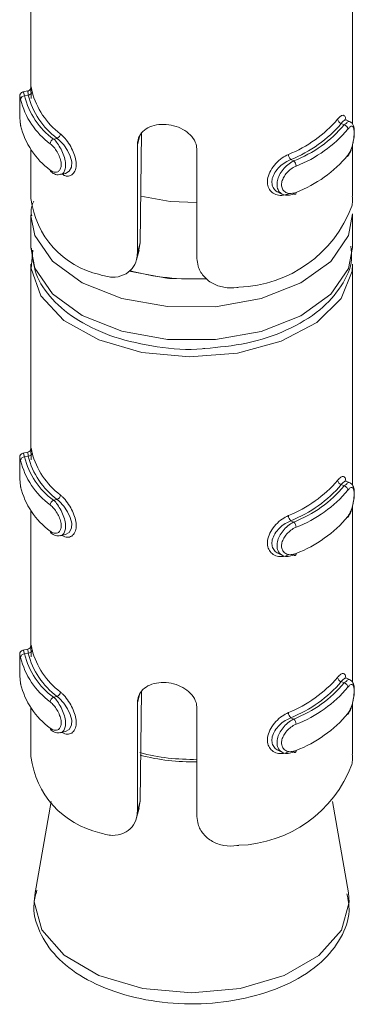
# Model space of a CAD drawing. Header units: millimetres. Extents: x 365 to 1993, y -46 to 1838.
# Tile 14 of 50: x 905 to 914, y -46 to -21. Entities that reach past the tile are written whole.
import ezdxf

# ---------------------------------------------------------------- set-up
doc = ezdxf.new("R2010")
doc.units = ezdxf.units.MM

msp = doc.modelspace()

# ---------------------------------------------------------------- linework, layer by layer
at = {"color": 7, "linetype": 'Continuous', "lineweight": 15}
for p, q in [((905.665, -19.554), (905.665, -22.925)), ((913.665, -23.816), (913.665, -19.435)), ((905.589, -22.992), (905.467, -23.019)), ((905.596, -23.094), (905.508, -23.114)), ((913.608, -23.761), (913.502, -23.712)), ((913.387, -23.801), (913.46, -23.835)), ((906.315, -24.172), (906.227, -24.191)), ((908.419, -24.036), (908.382, -26.773)), ((905.665, -24.454), (905.665, -25.666)), ((908.314, -27.023), (908.314, -24.333)), ((909.796, -24.467), (909.796, -27.157)), ((913.665, -25.61), (913.665, -24.335)), ((912.13, -24.699), (912.203, -24.733)), ((906.403, -25.072), (906.525, -25.045)), ((911.823, -25.516), (911.928, -25.565)), ((905.665, -26.074), (905.665, -26.89)), ((913.665, -26.89), (913.665, -26.074)), ((908.314, -27.023), (908.382, -26.773)), ((908.382, -26.773), (908.347, -26.948)), ((908.292, -27.193), (908.358, -26.951)), ((905.665, -27.299), (905.665, -31.907)), ((913.665, -32.798), (913.665, -27.299)), ((905.589, -31.974), (905.467, -32.001)), ((905.596, -32.076), (905.508, -32.096)), ((913.387, -32.783), (913.46, -32.817)), ((913.608, -32.743), (913.502, -32.694)), ((906.315, -33.154), (906.227, -33.173)), ((905.665, -33.436), (905.665, -36.806)), ((913.665, -37.697), (913.665, -33.316)), ((912.13, -33.681), (912.203, -33.715)), ((906.403, -34.054), (906.525, -34.027)), ((911.823, -34.498), (911.928, -34.547)), ((905.589, -36.873), (905.467, -36.9)), ((905.596, -36.975), (905.508, -36.995)), ((913.387, -37.682), (913.46, -37.716)), ((913.608, -37.642), (913.502, -37.593)), ((908.419, -37.918), (908.382, -40.654)), ((906.315, -38.053), (906.227, -38.072)), ((905.665, -38.335), (905.665, -39.547)), ((908.314, -40.904), (908.314, -38.214)), ((909.796, -38.348), (909.796, -41.038)), ((913.665, -39.491), (913.665, -38.216)), ((912.13, -38.58), (912.203, -38.614)), ((906.403, -38.954), (906.525, -38.926)), ((911.823, -39.397), (911.928, -39.446)), ((906.166, -40.665), (905.767, -42.935)), ((908.292, -41.074), (908.358, -40.832)), ((908.314, -40.904), (908.382, -40.654)), ((908.382, -40.654), (908.347, -40.829)), ((913.564, -42.935), (913.165, -40.665)), ((905.778, -42.877), (905.767, -42.935))]:
    msp.add_line(p, q, dxfattribs=at)
at = {"color": 8, "linetype": 'Continuous', "lineweight": 15}
for p, q in [((908.314, -24.333), (908.369, -24.132)), ((908.314, -38.214), (908.369, -38.013))]:
    msp.add_line(p, q, dxfattribs=at)
at = {"color": 8, "linetype": 'Continuous', "lineweight": 15, "flags": 128}
for points in [[(905.468, -23.025), (905.477, -23.026), (905.499, -23.083), (905.508, -23.114), (905.508, -23.114), (905.508, -23.114)], [(913.665, -26.046), (913.564, -26.591), (913.127, -27.231), (912.382, -27.769), (911.396, -28.156), (910.256, -28.358), (909.063, -28.357), (907.925, -28.153), (906.94, -27.764), (906.198, -27.226), (905.764, -26.584), (905.666, -26.096)], [(905.665, -26.89), (905.764, -27.401), (906.198, -28.042), (906.94, -28.581), (907.925, -28.969), (909.063, -29.173), (910.256, -29.174), (911.396, -28.972), (912.382, -28.585), (913.127, -28.048), (913.564, -27.408), (913.665, -26.89)], [(908.106, -27.475), (909.084, -27.658), (910.043, -27.674)], [(905.468, -32.007), (905.477, -32.008), (905.499, -32.065), (905.508, -32.095), (905.508, -32.096), (905.508, -32.096)], [(905.468, -36.907), (905.477, -36.907), (905.499, -36.964), (905.508, -36.995), (905.508, -36.995), (905.508, -36.995)], [(905.767, -42.935), (905.747, -43.16), (905.937, -43.859), (906.492, -44.49), (907.358, -44.992), (908.449, -45.314), (909.66, -45.426)], [(909.66, -45.426), (910.871, -45.316), (911.964, -44.996), (912.832, -44.496), (913.39, -43.866), (913.584, -43.167), (913.564, -42.935)]]:
    msp.add_lwpolyline(points, dxfattribs=at)
at = {"color": 7, "linetype": 'Continuous', "lineweight": 15, "flags": 128}
for points in [[(913.5, -23.717), (913.473, -23.713), (913.417, -23.762), (913.387, -23.801), (913.387, -23.801), (913.387, -23.801)], [(906.525, -25.044), (906.528, -25.045), (906.62, -24.99), (906.673, -24.887), (906.679, -24.758), (906.645, -24.618), (906.577, -24.475), (906.48, -24.335), (906.366, -24.214), (906.315, -24.172), (906.315, -24.172), (906.315, -24.172)], [(909.796, -25.77), (909.128, -25.744), (908.396, -25.613)], [(912.203, -25.55), (912.214, -25.557), (912.225, -25.561), (912.236, -25.562), (912.245, -25.559), (912.252, -25.552), (912.257, -25.542), (912.261, -25.53), (912.262, -25.515)], [(913.665, -27.299), (913.654, -27.475), (913.383, -28.151), (912.777, -28.75), (911.89, -29.218), (910.802, -29.513), (909.611, -29.608), (908.425, -29.494), (907.352, -29.182), (906.487, -28.7), (905.909, -28.092), (905.67, -27.412), (905.71, -26.955)], [(913.5, -32.699), (913.473, -32.695), (913.417, -32.744), (913.387, -32.783), (913.387, -32.783), (913.387, -32.783)], [(906.525, -34.026), (906.528, -34.026), (906.62, -33.972), (906.673, -33.869), (906.679, -33.74), (906.645, -33.6), (906.577, -33.457), (906.48, -33.317), (906.366, -33.196), (906.315, -33.154), (906.315, -33.154), (906.315, -33.154)], [(912.203, -34.532), (912.214, -34.539), (912.225, -34.543), (912.236, -34.544), (912.245, -34.541), (912.252, -34.534), (912.257, -34.524), (912.261, -34.512), (912.262, -34.497)], [(913.5, -37.598), (913.473, -37.594), (913.417, -37.643), (913.387, -37.682), (913.387, -37.682), (913.387, -37.682)], [(906.525, -38.926), (906.528, -38.926), (906.62, -38.871), (906.673, -38.768), (906.679, -38.639), (906.645, -38.499), (906.577, -38.356), (906.48, -38.216), (906.366, -38.095), (906.315, -38.053), (906.315, -38.053), (906.315, -38.053)], [(912.203, -39.431), (912.214, -39.438), (912.225, -39.442), (912.236, -39.443), (912.245, -39.44), (912.252, -39.433), (912.257, -39.423), (912.261, -39.411), (912.262, -39.396)]]:
    msp.add_lwpolyline(points, dxfattribs=at)
at = {"color": 7, "linetype": 'Continuous', "lineweight": 15}
for centre, radius, start, end in [((905.596, -22.994), 0.0998, 269.9439, 353.5877), ((907.54, -22.534), 1.905, 194.3464, 233.085), ((905.507, -23.213), 0.0989, 89.3557, 173.6069), ((907.266, -22.761), 1.908, 193.3446, 234.0878), ((907.318, -22.685), 1.86, 193.3381, 234.0932), ((907.487, -22.61), 1.953, 194.345, 233.0862), ((910.888, -21.622), 3.178, 291.832, 319.2676), ((913.416, -23.684), 0.12, 185.138, 256.0652), ((907.266, -23.414), 1.908, 193.3446, 234.0878), ((910.92, -21.677), 3.256, 291.8278, 319.2733), ((911.088, -21.844), 3.096, 291.1062, 319.9946), ((911.118, -21.899), 3.176, 291.1052, 319.996), ((913.432, -23.951), 0.119, 5.1835, 76.7153), ((906.282, -24.315), 0.136, 113.7279, 176.2332), ((906.262, -24.048), 0.135, 292.9858, 356.1768), ((912.247, -24.566), 0.177, 181.6275, 228.7501), ((911.118, -22.552), 3.176, 291.1052, 319.996), ((906.2, -24.963), 0.0535, 176.2879, 232.9428), ((912.083, -24.866), 0.179, 1.552, 47.9324), ((907.859, -25.404), 2.209, 186.8061, 257.4286), ((910.736, -24.759), 3.116, 271.8271, 339.2735), ((909.652, -22.007), 5.661, 254.3086, 273.5504), ((905.596, -31.976), 0.0998, 269.9439, 353.5877), ((907.487, -31.592), 1.953, 194.345, 233.0862), ((907.54, -31.515), 1.905, 194.3464, 233.085), ((905.507, -32.194), 0.0989, 89.3565, 173.6061), ((907.266, -31.743), 1.908, 193.3446, 234.0878), ((907.318, -31.666), 1.86, 193.3381, 234.0932), ((910.888, -30.604), 3.178, 291.832, 319.2676), ((910.92, -30.659), 3.256, 291.8278, 319.2733), ((913.416, -32.666), 0.12, 185.138, 256.0652), ((907.266, -32.396), 1.908, 193.3446, 234.0878), ((906.262, -33.03), 0.135, 292.9858, 356.1768), ((911.088, -30.826), 3.096, 291.1062, 319.9946), ((911.118, -30.881), 3.176, 291.1052, 319.996), ((913.432, -32.933), 0.119, 5.1842, 76.7146), ((906.282, -33.297), 0.136, 113.7285, 176.2326), ((912.247, -33.548), 0.177, 181.6275, 228.7501), ((912.083, -33.848), 0.179, 1.5525, 47.9319), ((911.118, -31.534), 3.176, 291.1052, 319.996), ((906.2, -33.945), 0.0535, 176.2879, 232.9428), ((905.596, -36.876), 0.0998, 269.942, 353.5896), ((907.487, -36.492), 1.953, 194.345, 233.0862), ((907.54, -36.415), 1.905, 194.3464, 233.085), ((905.507, -37.094), 0.0989, 89.3591, 173.6054), ((907.266, -36.642), 1.908, 193.3446, 234.0878), ((907.318, -36.566), 1.86, 193.3381, 234.0932), ((910.888, -35.503), 3.178, 291.832, 319.2676), ((910.92, -35.558), 3.256, 291.8278, 319.2733), ((913.416, -37.566), 0.12, 185.1363, 256.0669), ((907.266, -37.296), 1.908, 193.3446, 234.0878), ((906.262, -37.929), 0.135, 292.9843, 356.1783), ((911.088, -35.726), 3.096, 291.1062, 319.9946), ((911.118, -35.78), 3.176, 291.1052, 319.996), ((913.432, -37.832), 0.119, 5.1849, 76.7122), ((906.282, -38.197), 0.136, 113.7307, 176.2319), ((912.247, -38.448), 0.177, 181.6263, 228.7513), ((912.083, -38.747), 0.179, 1.5532, 47.9302), ((911.118, -36.433), 3.176, 291.1052, 319.996), ((906.2, -38.844), 0.0535, 176.2834, 232.9501), ((907.859, -39.285), 2.209, 186.8061, 257.4286), ((910.736, -38.64), 3.116, 271.8271, 339.2735)]:
    msp.add_arc(centre, radius, start, end, dxfattribs=at)
at = {"color": 8, "linetype": 'Continuous', "lineweight": 15}
for centre, radius, start, end in [((909.654, -34.684), 4.933, 254.9793, 271.6486), ((909.655, -34.729), 4.949, 255.1549, 271.6362)]:
    msp.add_arc(centre, radius, start, end, dxfattribs=at)
at = {"color": 7, "linetype": 'Continuous', "lineweight": 15}
for points, knots in [([(905.596, -23.094), (905.596, -23.094), (905.596, -23.063), (905.584, -23.011), (905.589, -22.979), (905.594, -23.009), (905.596, -23.024)], [0, 0, 0, 0, 0.000159, 0.309178, 0.652932, 1, 1, 1, 1]), ([(905.666, -22.935), (905.666, -22.927), (905.665, -22.91), (905.666, -22.904), (905.665, -22.911), (905.663, -22.921), (905.657, -22.939), (905.643, -22.961), (905.619, -22.982), (905.599, -22.988), (905.588, -22.991)], [0, 0, 0, 0, 0.230959, 0.477459, 0.558845, 0.624573, 0.689715, 0.784603, 0.896311, 1, 1, 1, 1]), ([(905.667, -23.182), (905.668, -23.135), (905.668, -23.031), (905.664, -22.95), (905.666, -22.935), (905.666, -22.935)], [0, 0, 0, 0, 0.448662, 0.993416, 1, 1, 1, 1]), ([(905.666, -22.925), (905.666, -22.911), (905.666, -22.879), (905.674, -22.908), (905.688, -22.974), (905.695, -23.006)], [0, 0, 0, 0, 0.287312, 0.663137, 1, 1, 1, 1]), ([(905.386, -23.153), (905.386, -23.172), (905.385, -23.212), (905.386, -23.326), (905.385, -23.464), (905.388, -23.616), (905.394, -23.76), (905.405, -23.83), (905.411, -23.863)], [0, 0, 0, 0, 0.148693, 0.30583, 0.470116, 0.639636, 0.82643, 1, 1, 1, 1]), ([(905.386, -23.153), (905.386, -23.155), (905.385, -23.168), (905.386, -23.231), (905.385, -23.338), (905.386, -23.477), (905.388, -23.622), (905.395, -23.758), (905.404, -23.822), (905.409, -23.855)], [0, 0, 0, 0, 0.026849, 0.173562, 0.324404, 0.485875, 0.655856, 0.827495, 1, 1, 1, 1]), ([(905.468, -23.02), (905.466, -23.02), (905.453, -23.02), (905.433, -23.033), (905.412, -23.051), (905.399, -23.071), (905.392, -23.088), (905.389, -23.102), (905.387, -23.116), (905.386, -23.127), (905.386, -23.145), (905.386, -23.153)], [0, 0, 0, 0, 0.019936, 0.156684, 0.268014, 0.364119, 0.447375, 0.524106, 0.622507, 0.816681, 1, 1, 1, 1]), ([(913.296, -23.695), (913.309, -23.68), (913.351, -23.63), (913.412, -23.589), (913.464, -23.603), (913.493, -23.65), (913.498, -23.704), (913.5, -23.717)], [0, 0, 0, 0, 0.126048, 0.405404, 0.670817, 0.921233, 1, 1, 1, 1]), ([(908.314, -24.333), (908.318, -24.29), (908.326, -24.181), (908.408, -24.029), (908.567, -23.9), (908.783, -23.828), (909.03, -23.817), (909.28, -23.866), (909.505, -23.971), (909.68, -24.123), (909.781, -24.297), (909.792, -24.417), (909.796, -24.467)], [0, 0, 0, 0, 0.067544, 0.172848, 0.279375, 0.387315, 0.494673, 0.600396, 0.705961, 0.813035, 0.921041, 1, 1, 1, 1]), ([(913.54, -24.622), (913.552, -24.608), (913.593, -24.56), (913.645, -24.428), (913.689, -24.258), (913.711, -24.091), (913.711, -23.941), (913.69, -23.845), (913.647, -23.778), (913.614, -23.767), (913.607, -23.764)], [0, 0, 0, 0, 0.071677, 0.24865, 0.406169, 0.552016, 0.706967, 0.877184, 0.971495, 1, 1, 1, 1]), ([(913.551, -24.593), (913.557, -24.584), (913.584, -24.548), (913.625, -24.465), (913.666, -24.339), (913.693, -24.208), (913.706, -24.083), (913.706, -23.974), (913.689, -23.895), (913.657, -23.862), (913.61, -23.873), (913.571, -23.918), (913.551, -23.94)], [0, 0, 0, 0, 0.037284, 0.149825, 0.256287, 0.356418, 0.453447, 0.55321, 0.659991, 0.772426, 0.885928, 1, 1, 1, 1]), ([(906.146, -24.96), (906.156, -24.967), (906.194, -24.995), (906.261, -25.02), (906.336, -25.009), (906.39, -24.959), (906.42, -24.877), (906.419, -24.767), (906.383, -24.637), (906.319, -24.506), (906.235, -24.387), (906.176, -24.333), (906.146, -24.307)], [0, 0, 0, 0, 0.037249, 0.149807, 0.256272, 0.356415, 0.453441, 0.553206, 0.660006, 0.772407, 0.885924, 1, 1, 1, 1]), ([(912.07, -25.551), (912.045, -25.561), (911.963, -25.592), (911.827, -25.598), (911.689, -25.547), (911.592, -25.447), (911.543, -25.311), (911.552, -25.145), (911.625, -24.963), (911.754, -24.792), (911.911, -24.653), (912.019, -24.598), (912.07, -24.571)], [0, 0, 0, 0, 0.049984, 0.160722, 0.265982, 0.365255, 0.462973, 0.565668, 0.676027, 0.789425, 0.900454, 1, 1, 1, 1]), ([(912.13, -24.699), (912.13, -24.699), (912.091, -24.722), (911.984, -24.765), (911.847, -24.879), (911.729, -25.018), (911.662, -25.168), (911.654, -25.308), (911.7, -25.421), (911.762, -25.491), (911.813, -25.507), (911.825, -25.511)], [0, 0, 0, 0, 0.000048, 0.132914, 0.280755, 0.42998, 0.57291, 0.704765, 0.830792, 0.960557, 1, 1, 1, 1]), ([(912.203, -25.55), (912.203, -25.55), (912.161, -25.574), (912.061, -25.596), (911.935, -25.579), (911.838, -25.507), (911.787, -25.394), (911.785, -25.258), (911.828, -25.116), (911.909, -24.976), (912.023, -24.85), (912.125, -24.771), (912.189, -24.741), (912.203, -24.733), (912.203, -24.733)], [0, 0, 0, 0, 0.000038, 0.112215, 0.224486, 0.337087, 0.445581, 0.547541, 0.646171, 0.746789, 0.852444, 0.963251, 0.999962, 1, 1, 1, 1]), ([(912.262, -24.861), (912.249, -24.867), (912.196, -24.891), (912.106, -24.952), (912.008, -25.051), (911.936, -25.162), (911.898, -25.275), (911.9, -25.384), (911.945, -25.476), (912.03, -25.534), (912.141, -25.553), (912.221, -25.527), (912.262, -25.515)], [0, 0, 0, 0, 0.037292, 0.149802, 0.256281, 0.356425, 0.453444, 0.553205, 0.660004, 0.772405, 0.885921, 1, 1, 1, 1]), ([(906.171, -25.002), (906.187, -25.016), (906.235, -25.057), (906.322, -25.086), (906.381, -25.071), (906.4, -25.066)], [0, 0, 0, 0, 0.258927, 0.754119, 1, 1, 1, 1]), ([(913.651, -25.862), (913.657, -25.821), (913.666, -25.752), (913.663, -25.651), (913.661, -25.61)], [0, 0, 0, 0, 0.593451, 1, 1, 1, 1]), ([(905.734, -25.736), (905.698, -25.824), (905.648, -25.945), (905.677, -26.068), (905.685, -26.101)], [0, 0, 0, 0, 0.728701, 1, 1, 1, 1]), ([(905.683, -26.906), (905.703, -27.121), (905.745, -27.578), (906.175, -28.199), (906.836, -28.735), (907.734, -29.147), (908.791, -29.373), (909.582, -29.452), (909.969, -29.401), (909.989, -29.398)], [0, 0, 0, 0, 0.141779, 0.299793, 0.464711, 0.63841, 0.814398, 0.989985, 1, 1, 1, 1]), ([(909.989, -29.398), (910.341, -29.366), (911.068, -29.299), (912.06, -28.962), (912.872, -28.476), (913.406, -27.87), (913.674, -27.304), (913.636, -26.962), (913.624, -26.853)], [0, 0, 0, 0, 0.182065, 0.376346, 0.573167, 0.752069, 0.921248, 1, 1, 1, 1]), ([(907.378, -27.56), (907.481, -27.59), (907.686, -27.651), (907.977, -27.589), (908.192, -27.426), (908.3, -27.222), (908.31, -27.078), (908.314, -27.023)], [0, 0, 0, 0, 0.2271106, 0.4548978, 0.6672575, 0.8721254, 1, 1, 1, 1]), ([(909.796, -27.157), (909.802, -27.222), (909.816, -27.376), (909.942, -27.601), (910.169, -27.79), (910.465, -27.893), (910.697, -27.896), (910.821, -27.876), (910.836, -27.874)], [0, 0, 0, 0, 0.147081, 0.351358, 0.555323, 0.760044, 0.97138, 1, 1, 1, 1]), ([(905.468, -32.002), (905.466, -32.002), (905.453, -32.002), (905.433, -32.015), (905.412, -32.033), (905.399, -32.053), (905.392, -32.07), (905.389, -32.084), (905.387, -32.098), (905.386, -32.109), (905.386, -32.127), (905.386, -32.135)], [0, 0, 0, 0, 0.019936, 0.156684, 0.268014, 0.364119, 0.447375, 0.524106, 0.622507, 0.816681, 1, 1, 1, 1]), ([(905.596, -32.076), (905.596, -32.076), (905.596, -32.045), (905.584, -31.99), (905.587, -31.98), (905.589, -31.974)], [0, 0, 0, 0, 0.000247, 0.480646, 1, 1, 1, 1]), ([(905.666, -31.917), (905.666, -31.909), (905.665, -31.892), (905.666, -31.886), (905.665, -31.893), (905.663, -31.903), (905.657, -31.921), (905.643, -31.943), (905.619, -31.964), (905.599, -31.97), (905.588, -31.973)], [0, 0, 0, 0, 0.230959, 0.477459, 0.558845, 0.624573, 0.689715, 0.784603, 0.896311, 1, 1, 1, 1]), ([(905.667, -32.164), (905.668, -32.117), (905.668, -32.013), (905.664, -31.932), (905.666, -31.917), (905.666, -31.917)], [0, 0, 0, 0, 0.448662, 0.993416, 1, 1, 1, 1]), ([(905.666, -31.907), (905.666, -31.893), (905.666, -31.86), (905.674, -31.89), (905.688, -31.956), (905.695, -31.988)], [0, 0, 0, 0, 0.287312, 0.663137, 1, 1, 1, 1]), ([(905.386, -32.135), (905.386, -32.154), (905.385, -32.194), (905.386, -32.308), (905.385, -32.446), (905.388, -32.598), (905.394, -32.742), (905.405, -32.812), (905.411, -32.845)], [0, 0, 0, 0, 0.148693, 0.30583, 0.470116, 0.639636, 0.82643, 1, 1, 1, 1]), ([(905.386, -32.135), (905.386, -32.137), (905.385, -32.15), (905.386, -32.212), (905.385, -32.32), (905.386, -32.458), (905.388, -32.603), (905.395, -32.74), (905.404, -32.804), (905.409, -32.837)], [0, 0, 0, 0, 0.026849, 0.173562, 0.324404, 0.485875, 0.655856, 0.827495, 1, 1, 1, 1]), ([(913.296, -32.677), (913.309, -32.662), (913.351, -32.612), (913.412, -32.571), (913.464, -32.585), (913.493, -32.631), (913.498, -32.686), (913.5, -32.698)], [0, 0, 0, 0, 0.126048, 0.405404, 0.670817, 0.921233, 1, 1, 1, 1]), ([(913.54, -33.604), (913.552, -33.59), (913.593, -33.541), (913.645, -33.41), (913.689, -33.24), (913.711, -33.073), (913.711, -32.923), (913.69, -32.827), (913.647, -32.76), (913.614, -32.749), (913.607, -32.746)], [0, 0, 0, 0, 0.071677, 0.24865, 0.406169, 0.552016, 0.706967, 0.877184, 0.971495, 1, 1, 1, 1]), ([(913.551, -33.575), (913.557, -33.566), (913.584, -33.53), (913.625, -33.447), (913.666, -33.32), (913.693, -33.189), (913.706, -33.065), (913.706, -32.956), (913.689, -32.877), (913.657, -32.844), (913.61, -32.855), (913.571, -32.9), (913.551, -32.922)], [0, 0, 0, 0, 0.037284, 0.149825, 0.256287, 0.356418, 0.453447, 0.55321, 0.659991, 0.772426, 0.885928, 1, 1, 1, 1]), ([(906.146, -33.942), (906.156, -33.949), (906.194, -33.977), (906.261, -34.002), (906.336, -33.991), (906.39, -33.941), (906.42, -33.859), (906.419, -33.749), (906.383, -33.619), (906.319, -33.488), (906.235, -33.369), (906.176, -33.315), (906.146, -33.288)], [0, 0, 0, 0, 0.037249, 0.149807, 0.256272, 0.356415, 0.453441, 0.553206, 0.660006, 0.772407, 0.885924, 1, 1, 1, 1]), ([(912.07, -34.533), (912.045, -34.543), (911.963, -34.574), (911.827, -34.58), (911.689, -34.529), (911.592, -34.429), (911.543, -34.293), (911.552, -34.127), (911.625, -33.945), (911.754, -33.774), (911.911, -33.635), (912.019, -33.58), (912.07, -33.553)], [0, 0, 0, 0, 0.049984, 0.160722, 0.265982, 0.365255, 0.462973, 0.565668, 0.676027, 0.789425, 0.900454, 1, 1, 1, 1]), ([(912.13, -33.681), (912.13, -33.681), (912.091, -33.704), (911.984, -33.747), (911.847, -33.861), (911.729, -34), (911.662, -34.15), (911.654, -34.29), (911.7, -34.403), (911.762, -34.473), (911.813, -34.489), (911.825, -34.493)], [0, 0, 0, 0, 0.000048, 0.132914, 0.280755, 0.42998, 0.57291, 0.704765, 0.830792, 0.960557, 1, 1, 1, 1]), ([(912.203, -34.532), (912.203, -34.532), (912.161, -34.556), (912.061, -34.578), (911.935, -34.561), (911.838, -34.489), (911.787, -34.376), (911.785, -34.24), (911.828, -34.098), (911.909, -33.958), (912.023, -33.832), (912.125, -33.753), (912.189, -33.723), (912.203, -33.715), (912.203, -33.715)], [0, 0, 0, 0, 0.000038, 0.112215, 0.224486, 0.337087, 0.445581, 0.547541, 0.646171, 0.746789, 0.852444, 0.963251, 0.999962, 1, 1, 1, 1]), ([(906.171, -33.984), (906.187, -33.998), (906.235, -34.039), (906.322, -34.068), (906.381, -34.053), (906.4, -34.048)], [0, 0, 0, 0, 0.258927, 0.754119, 1, 1, 1, 1]), ([(912.262, -33.843), (912.249, -33.849), (912.196, -33.873), (912.106, -33.934), (912.008, -34.033), (911.936, -34.144), (911.898, -34.257), (911.9, -34.366), (911.945, -34.458), (912.03, -34.516), (912.141, -34.535), (912.221, -34.509), (912.262, -34.497)], [0, 0, 0, 0, 0.037292, 0.149802, 0.256281, 0.356425, 0.453444, 0.553205, 0.660004, 0.772405, 0.885921, 1, 1, 1, 1]), ([(905.468, -36.901), (905.466, -36.901), (905.453, -36.902), (905.433, -36.914), (905.412, -36.933), (905.399, -36.952), (905.392, -36.969), (905.389, -36.983), (905.387, -36.997), (905.386, -37.008), (905.386, -37.026), (905.386, -37.034)], [0, 0, 0, 0, 0.019936, 0.156682, 0.268021, 0.364111, 0.447366, 0.524125, 0.622511, 0.816683, 1, 1, 1, 1]), ([(905.596, -36.975), (905.596, -36.975), (905.596, -36.944), (905.584, -36.889), (905.587, -36.879), (905.589, -36.874)], [0, 0, 0, 0, 0.000247, 0.480643, 1, 1, 1, 1]), ([(905.666, -36.816), (905.666, -36.808), (905.665, -36.792), (905.666, -36.785), (905.665, -36.792), (905.663, -36.803), (905.657, -36.82), (905.643, -36.842), (905.619, -36.863), (905.599, -36.869), (905.588, -36.872)], [0, 0, 0, 0, 0.230962, 0.477458, 0.558844, 0.624573, 0.689719, 0.784603, 0.896307, 1, 1, 1, 1]), ([(905.667, -37.063), (905.668, -37.016), (905.668, -36.912), (905.664, -36.831), (905.666, -36.816), (905.666, -36.816)], [0, 0, 0, 0, 0.4486714, 0.993416, 1, 1, 1, 1]), ([(905.666, -36.806), (905.666, -36.792), (905.666, -36.76), (905.674, -36.79), (905.688, -36.856), (905.695, -36.887)], [0, 0, 0, 0, 0.287309, 0.663134, 1, 1, 1, 1]), ([(905.386, -37.034), (905.386, -37.054), (905.385, -37.093), (905.386, -37.207), (905.385, -37.345), (905.388, -37.497), (905.394, -37.641), (905.405, -37.711), (905.411, -37.745)], [0, 0, 0, 0, 0.148693, 0.3058307, 0.4701126, 0.6396353, 0.8264303, 1, 1, 1, 1]), ([(905.386, -37.034), (905.386, -37.036), (905.385, -37.05), (905.386, -37.112), (905.385, -37.219), (905.386, -37.358), (905.388, -37.503), (905.395, -37.639), (905.404, -37.704), (905.409, -37.736)], [0, 0, 0, 0, 0.026845, 0.173559, 0.32441, 0.485872, 0.655857, 0.827494, 1, 1, 1, 1]), ([(908.314, -38.214), (908.318, -38.171), (908.326, -38.062), (908.408, -37.91), (908.567, -37.781), (908.783, -37.709), (909.03, -37.698), (909.28, -37.747), (909.505, -37.852), (909.68, -38.005), (909.781, -38.178), (909.792, -38.298), (909.796, -38.348)], [0, 0, 0, 0, 0.067547, 0.172847, 0.279376, 0.387315, 0.494672, 0.600395, 0.705959, 0.813033, 0.92104, 1, 1, 1, 1]), ([(913.296, -37.576), (913.309, -37.561), (913.351, -37.511), (913.412, -37.47), (913.464, -37.485), (913.493, -37.531), (913.498, -37.585), (913.5, -37.598)], [0, 0, 0, 0, 0.126049, 0.405405, 0.670816, 0.921233, 1, 1, 1, 1]), ([(913.54, -38.503), (913.552, -38.489), (913.593, -38.441), (913.645, -38.309), (913.689, -38.139), (913.711, -37.972), (913.711, -37.822), (913.69, -37.727), (913.647, -37.659), (913.614, -37.648), (913.607, -37.646)], [0, 0, 0, 0, 0.071677, 0.248652, 0.406165, 0.552015, 0.706966, 0.877187, 0.971495, 1, 1, 1, 1]), ([(913.551, -38.475), (913.557, -38.466), (913.584, -38.43), (913.625, -38.346), (913.666, -38.22), (913.693, -38.089), (913.706, -37.964), (913.706, -37.855), (913.689, -37.777), (913.657, -37.743), (913.61, -37.754), (913.571, -37.799), (913.551, -37.821)], [0, 0, 0, 0, 0.037284, 0.149824, 0.256289, 0.356415, 0.453447, 0.553213, 0.659991, 0.772426, 0.885928, 1, 1, 1, 1]), ([(906.146, -38.841), (906.156, -38.848), (906.194, -38.876), (906.261, -38.901), (906.336, -38.89), (906.39, -38.841), (906.42, -38.759), (906.419, -38.648), (906.383, -38.519), (906.319, -38.387), (906.235, -38.268), (906.176, -38.215), (906.146, -38.188)], [0, 0, 0, 0, 0.037249, 0.149806, 0.256274, 0.356413, 0.453442, 0.553209, 0.660007, 0.772407, 0.885924, 1, 1, 1, 1]), ([(912.07, -39.432), (912.045, -39.442), (911.963, -39.473), (911.827, -39.479), (911.689, -39.428), (911.592, -39.329), (911.543, -39.193), (911.552, -39.026), (911.625, -38.844), (911.754, -38.674), (911.911, -38.535), (912.019, -38.479), (912.07, -38.453)], [0, 0, 0, 0, 0.0499845, 0.1607218, 0.2659806, 0.3652544, 0.4629724, 0.5656696, 0.6760265, 0.7894246, 0.9004539, 1, 1, 1, 1]), ([(912.13, -38.58), (912.13, -38.58), (912.091, -38.603), (911.984, -38.646), (911.847, -38.76), (911.729, -38.899), (911.662, -39.049), (911.654, -39.19), (911.7, -39.302), (911.762, -39.372), (911.813, -39.388), (911.825, -39.392)], [0, 0, 0, 0, 0.000048, 0.132914, 0.280754, 0.429979, 0.572915, 0.704763, 0.830793, 0.96056, 1, 1, 1, 1]), ([(912.203, -39.431), (912.203, -39.431), (912.161, -39.455), (912.061, -39.477), (911.935, -39.461), (911.838, -39.388), (911.787, -39.275), (911.785, -39.139), (911.828, -38.997), (911.909, -38.857), (912.023, -38.731), (912.125, -38.652), (912.189, -38.622), (912.203, -38.614), (912.203, -38.614)], [0, 0, 0, 0, 0.000038, 0.112216, 0.224485, 0.337087, 0.445583, 0.547541, 0.646173, 0.746789, 0.852443, 0.963251, 0.999962, 1, 1, 1, 1]), ([(906.171, -38.883), (906.187, -38.897), (906.235, -38.938), (906.322, -38.967), (906.381, -38.953), (906.4, -38.948)], [0, 0, 0, 0, 0.258929, 0.754122, 1, 1, 1, 1]), ([(912.262, -38.743), (912.249, -38.748), (912.196, -38.772), (912.106, -38.833), (912.008, -38.932), (911.936, -39.043), (911.898, -39.156), (911.9, -39.265), (911.945, -39.358), (912.03, -39.416), (912.141, -39.434), (912.221, -39.409), (912.262, -39.396)], [0, 0, 0, 0, 0.037292, 0.149802, 0.256284, 0.356423, 0.453442, 0.55321, 0.660003, 0.772405, 0.885921, 1, 1, 1, 1]), ([(913.651, -39.743), (913.657, -39.702), (913.666, -39.633), (913.663, -39.532), (913.661, -39.491)], [0, 0, 0, 0, 0.593454, 1, 1, 1, 1]), ([(907.378, -41.441), (907.481, -41.472), (907.686, -41.532), (907.977, -41.47), (908.192, -41.308), (908.3, -41.103), (908.31, -40.959), (908.314, -40.904)], [0, 0, 0, 0, 0.227111, 0.454897, 0.667255, 0.872123, 1, 1, 1, 1]), ([(909.796, -41.038), (909.802, -41.103), (909.816, -41.257), (909.942, -41.482), (910.169, -41.671), (910.465, -41.775), (910.697, -41.778), (910.821, -41.757), (910.836, -41.755)], [0, 0, 0, 0, 0.14708, 0.351359, 0.555324, 0.760044, 0.97138, 1, 1, 1, 1]), ([(905.816, -42.869), (905.785, -42.975), (905.686, -43.317), (905.848, -43.916), (906.272, -44.548), (906.955, -45.072), (907.856, -45.464), (908.92, -45.687), (910.047, -45.719), (911.146, -45.556), (912.132, -45.206), (912.905, -44.7), (913.398, -44.083), (913.628, -43.476), (913.556, -43.105), (913.529, -42.963)], [0, 0, 0, 0, 0.0358554, 0.1152843, 0.1932486, 0.27494, 0.3609088, 0.4478379, 0.534571, 0.6214765, 0.7090068, 0.7977823, 0.877466, 0.9530157, 1, 1, 1, 1])]:
    msp.add_open_spline(points, degree=3, knots=knots, dxfattribs=at)
at = {"color": 8, "linetype": 'Continuous', "lineweight": 15}
for points, knots in [([(905.409, -23.201), (905.407, -23.193), (905.401, -23.157), (905.392, -23.121), (905.387, -23.113), (905.386, -23.141), (905.386, -23.153)], [0, 0, 0, 0, 0.110066, 0.4424242, 0.7567654, 1, 1, 1, 1]), ([(913.46, -23.835), (913.46, -23.835), (913.502, -23.811), (913.53, -23.76), (913.588, -23.743), (913.605, -23.762), (913.607, -23.764)], [0, 0, 0, 0, 0.000158, 0.471924, 0.944017, 1, 1, 1, 1]), ([(906.227, -24.191), (906.227, -24.191), (906.269, -24.215), (906.322, -24.296), (906.42, -24.44), (906.49, -24.606), (906.529, -24.768), (906.53, -24.905), (906.497, -25.005), (906.452, -25.062), (906.413, -25.065), (906.402, -25.066)], [0, 0, 0, 0, 0.000047, 0.141788, 0.283648, 0.425907, 0.562981, 0.691796, 0.816412, 0.943521, 1, 1, 1, 1]), ([(906.396, -24.057), (906.415, -24.073), (906.474, -24.125), (906.575, -24.245), (906.681, -24.416), (906.756, -24.593), (906.795, -24.768), (906.788, -24.927), (906.73, -25.052), (906.631, -25.114), (906.528, -25.117), (906.465, -25.077), (906.444, -25.063)], [0, 0, 0, 0, 0.052194, 0.167849, 0.277755, 0.381439, 0.483474, 0.590716, 0.705957, 0.824368, 0.940328, 1, 1, 1, 1]), ([(905.409, -32.183), (905.407, -32.175), (905.401, -32.139), (905.392, -32.102), (905.387, -32.095), (905.386, -32.123), (905.386, -32.135)], [0, 0, 0, 0, 0.110066, 0.4424242, 0.7567654, 1, 1, 1, 1]), ([(913.46, -32.817), (913.46, -32.817), (913.502, -32.793), (913.53, -32.742), (913.588, -32.725), (913.605, -32.744), (913.607, -32.746)], [0, 0, 0, 0, 0.000158, 0.471924, 0.944017, 1, 1, 1, 1]), ([(906.396, -33.039), (906.415, -33.055), (906.474, -33.107), (906.575, -33.227), (906.681, -33.398), (906.756, -33.575), (906.795, -33.749), (906.788, -33.909), (906.73, -34.034), (906.631, -34.096), (906.528, -34.099), (906.465, -34.059), (906.444, -34.045)], [0, 0, 0, 0, 0.052194, 0.167849, 0.277755, 0.381439, 0.483474, 0.590716, 0.705957, 0.824368, 0.940328, 1, 1, 1, 1]), ([(906.227, -33.173), (906.227, -33.173), (906.269, -33.197), (906.322, -33.278), (906.42, -33.422), (906.49, -33.588), (906.529, -33.75), (906.53, -33.887), (906.497, -33.987), (906.452, -34.044), (906.413, -34.047), (906.402, -34.048)], [0, 0, 0, 0, 0.000047, 0.141788, 0.283648, 0.425907, 0.562981, 0.691796, 0.816412, 0.943521, 1, 1, 1, 1]), ([(905.409, -37.083), (905.407, -37.074), (905.401, -37.038), (905.392, -37.002), (905.387, -36.994), (905.386, -37.022), (905.386, -37.034)], [0, 0, 0, 0, 0.110065, 0.442423, 0.756773, 1, 1, 1, 1]), ([(913.46, -37.716), (913.46, -37.716), (913.502, -37.692), (913.53, -37.641), (913.588, -37.624), (913.605, -37.643), (913.607, -37.645)], [0, 0, 0, 0, 0.000158, 0.471923, 0.94401, 1, 1, 1, 1]), ([(906.396, -37.938), (906.415, -37.954), (906.474, -38.006), (906.575, -38.126), (906.681, -38.297), (906.756, -38.475), (906.795, -38.649), (906.788, -38.809), (906.73, -38.933), (906.631, -38.995), (906.528, -38.998), (906.465, -38.958), (906.444, -38.945)], [0, 0, 0, 0, 0.052194, 0.16785, 0.277754, 0.381438, 0.483473, 0.590717, 0.705958, 0.824368, 0.940328, 1, 1, 1, 1]), ([(906.227, -38.072), (906.227, -38.072), (906.269, -38.096), (906.322, -38.177), (906.42, -38.321), (906.49, -38.488), (906.529, -38.649), (906.53, -38.787), (906.497, -38.886), (906.452, -38.943), (906.413, -38.946), (906.402, -38.947)], [0, 0, 0, 0, 0.0000474, 0.1417888, 0.2836466, 0.4259077, 0.562985, 0.6917937, 0.8164126, 0.943519, 1, 1, 1, 1])]:
    msp.add_open_spline(points, degree=3, knots=knots, dxfattribs=at)

doc.saveas('drawing.dxf')
